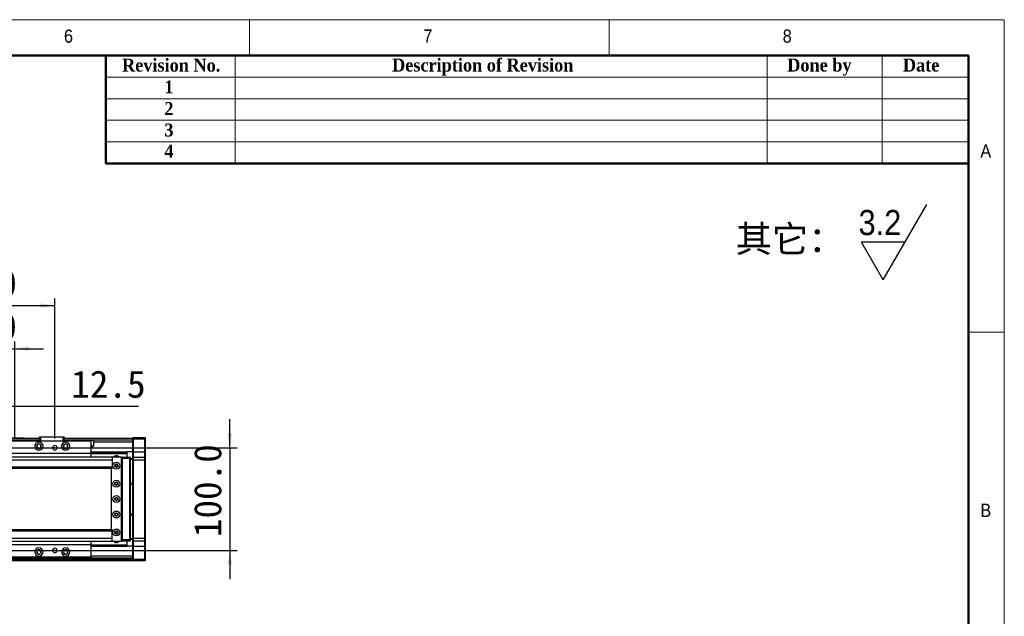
# Model space of a CAD drawing. Header units: millimetres. Extents: x 35 to 2905, y 35 to 2044.
# Tile 7 of 7: x 1946 to 2905, y 1463 to 2044. Entities that reach past the tile are written whole.
import ezdxf

# ---------------------------------------------------------------- set-up
doc = ezdxf.new("R2010")
doc.units = ezdxf.units.MM
doc.header["$LTSCALE"] = 7
doc.layers.add('DIMNS', color=7, linetype='Continuous')
doc.styles.add('SLDTEXTSTYLE0', font='arial.ttf', dxfattribs={"bigfont": 'bigfont'})
doc.styles.add('SLDTEXTSTYLE1', font='Gothic.ttf', dxfattribs={"width": 0.913})
doc.styles.add('SLDTEXTSTYLE2', font='timesbd.ttf', dxfattribs={"width": 0.933})
doc.styles.add('SLDTEXTSTYLE8', font='txt')
doc.dimstyles.new('SLDDIMSTYLE0', dxfattribs={"dimtxt": 26.6, "dimasz": 14, "dimexe": 0, "dimexo": 0.0625, "dimgap": 6.65, "dimtad": 2, "dimdec": 1, "dimrnd": 1e-09, "dimzin": 4, "dimdsep": 46, "dimtxsty": 'SLDTEXTSTYLE8', "dimsah": 1, "dimcen": 0.09, "dimadec": 0, "dimazin": 1, "dimtfac": 1, "dimtdec": 1, "dimtofl": 0, "dimtmove": 0, "dimatfit": 3, "dimfxl": 0, "dimfrac": 2, "dimtolj": 1, "dimtzin": 12, "dimarcsym": 0})
doc.dimstyles.new('SLDDIMSTYLE1', dxfattribs={"dimtxt": 26.6, "dimasz": 14, "dimexe": 0, "dimexo": 0.0625, "dimgap": 6.65, "dimtad": 2, "dimdec": 1, "dimrnd": 1e-09, "dimzin": 4, "dimdsep": 46, "dimtxsty": 'SLDTEXTSTYLE8', "dimsah": 1, "dimcen": 0.09, "dimadec": 0, "dimazin": 1, "dimtfac": 1, "dimtdec": 1, "dimtmove": 0, "dimatfit": 0, "dimfxl": 0, "dimfrac": 2, "dimtolj": 1, "dimtzin": 12, "dimarcsym": 0})
doc.dimstyles.new('SLDDIMSTYLE3', dxfattribs={"dimtxt": 26.6, "dimasz": 14, "dimexe": 0, "dimexo": 0.0625, "dimgap": 6.65, "dimtad": 2, "dimdec": 1, "dimrnd": 1e-09, "dimzin": 12, "dimdsep": 46, "dimtxsty": 'SLDTEXTSTYLE8', "dimsah": 1, "dimcen": 0.09, "dimadec": 0, "dimazin": 3, "dimtfac": 1, "dimtdec": 1, "dimtmove": 0, "dimatfit": 0, "dimfxl": 0, "dimfrac": 2, "dimtolj": 1, "dimtzin": 12, "dimarcsym": 0})

# ---------------------------------------------------------------- blocks, each defined once
blk = doc.blocks.new('SW_SFSYMBOL_0')
at = {"layer": 'DIMNS', "color": 0}
for p, q in [((24.02, -36.75), (66.46, 36.75)), ((24.02, -36.75), (2.81, 0)), ((45.24, 0), (2.81, 0))]:
    blk.add_line(p, q, dxfattribs=at)
at = {"layer": 'DIMNS', "color": 0, "insert": (0, 31.29), "char_height": 24.5, "attachment_point": 1, "style": 'SLDTEXTSTYLE1'}
blk.add_mtext('3.2', dxfattribs=at)
blk = doc.blocks.new('_D_24')
at = {"layer": 'DIMNS'}
for p, q in [((2150.7, 1626.98), (2150.7, 1654.98)), ((549.14, 1626.98), (2157.7, 1626.98)), ((2150.7, 1626.98), (2150.7, 1526.98)), ((549.14, 1526.98), (2157.7, 1526.98)), ((2150.7, 1526.98), (2150.7, 1498.98))]:
    blk.add_line(p, q, dxfattribs=at)
for points in [[(2150.7, 1626.98), (2152.8, 1640.98), (2148.6, 1640.98)], [(2150.7, 1526.98), (2148.6, 1512.98), (2152.8, 1512.98)]]:
    blk.add_solid(points, dxfattribs=at)
at = {"layer": 'DIMNS', "insert": (2115.8, 1539.96), "char_height": 26.6, "attachment_point": 1, "rotation": 90, "style": 'SLDTEXTSTYLE8'}
blk.add_mtext('100.0', dxfattribs=at)
blk = doc.blocks.new('_D_29')
at = {"layer": 'DIMNS'}
for p, q in [((1839.25, 1635.87), (1839.25, 1730.48)), ((1941.25, 1635.87), (1941.25, 1730.48)), ((1839.25, 1723.48), (1811.25, 1723.48)), ((1839.25, 1723.48), (1941.25, 1723.48)), ((1941.25, 1723.48), (1969.25, 1723.48))]:
    blk.add_line(p, q, dxfattribs=at)
for points in [[(1839.25, 1723.48), (1825.25, 1725.58), (1825.25, 1721.38)], [(1941.25, 1723.48), (1955.25, 1721.38), (1955.25, 1725.58)]]:
    blk.add_solid(points, dxfattribs=at)
at = {"layer": 'DIMNS', "insert": (1852.8, 1758.39), "char_height": 26.6, "attachment_point": 1, "style": 'SLDTEXTSTYLE8'}
blk.add_mtext('102.0', dxfattribs=at)
blk = doc.blocks.new('_D_30')
at = {"layer": 'DIMNS'}
for p, q in [((1800.25, 1635.87), (1800.25, 1772.48)), ((1800.25, 1765.48), (1980.25, 1765.48)), ((1980.25, 1635.87), (1980.25, 1772.48))]:
    blk.add_line(p, q, dxfattribs=at)
for points in [[(1800.25, 1765.48), (1814.25, 1763.38), (1814.25, 1767.58)], [(1980.25, 1765.48), (1966.25, 1767.58), (1966.25, 1763.38)]]:
    blk.add_solid(points, dxfattribs=at)
at = {"layer": 'DIMNS', "insert": (1852.8, 1800.39), "char_height": 26.6, "attachment_point": 1, "style": 'SLDTEXTSTYLE8'}
blk.add_mtext('180.0', dxfattribs=at)
blk = doc.blocks.new('_D_31')
at = {"layer": 'DIMNS'}
for p, q in [((1877.75, 1635.87), (1877.75, 1674.4)), ((1877.75, 1667.4), (1849.75, 1667.4)), ((1877.75, 1667.4), (1890.25, 1667.4)), ((1890.25, 1667.4), (2061.8, 1667.4))]:
    blk.add_line(p, q, dxfattribs=at)
for points in [[(1877.75, 1667.4), (1863.75, 1669.5), (1863.75, 1665.3)], [(1890.25, 1667.4), (1904.25, 1665.3), (1904.25, 1669.5)]]:
    blk.add_solid(points, dxfattribs=at)
at = {"layer": 'DIMNS', "insert": (1996.27, 1702.3), "char_height": 26.6, "attachment_point": 1, "style": 'SLDTEXTSTYLE8'}
blk.add_mtext('12.5', dxfattribs=at)

msp = doc.modelspace()

# ---------------------------------------------------------------- linework, layer by layer
at = {"color": 7, "linetype": 'Continuous', "lineweight": 18}
for p, q in [((2905, 2044), (35, 2044)), ((2170, 2044), (2170, 2009)), ((2520, 2009), (2520, 2044)), ((2905, 35), (2905, 2044)), ((70, 2009), (2870, 2009)), ((2156, 2009), (2156, 1904)), ((2674, 2009), (2674, 1904)), ((2786, 2009), (2786, 1904)), ((2870, 2009), (2870, 1904)), ((2870, 2009), (2870, 70)), ((2030, 1988), (2870, 1988)), ((2030, 1967), (2870, 1967)), ((2030, 1946), (2870, 1946)), ((2030, 1925), (2870, 1925)), ((2905, 1739.5), (2870, 1739.5))]:
    msp.add_line(p, q, dxfattribs=at)
at = {"color": 7, "linetype": 'Continuous', "lineweight": 50}
for p, q in [((2870, 2009), (70, 2009)), ((2030, 2009), (2030, 1904)), ((2870, 2009), (2870, 70)), ((2870, 1904), (2030, 1904))]:
    msp.add_line(p, q, dxfattribs=at)
at = {"color": 7, "linetype": 'Continuous', "lineweight": 25}
for p, q in [((2015.25, 1633.48), (1765.25, 1633.48)), ((1916.75, 1636.78), (1950.25, 1636.78)), ((1916.75, 1636.58), (1950.25, 1636.58)), ((1916.75, 1636.48), (1965.25, 1636.48)), ((1965.25, 1634.49), (1916.75, 1634.49)), ((1950.25, 1636.78), (1950.25, 1636.58)), ((1950.25, 1636.48), (1950.25, 1636.58)), ((1965.25, 1637.18), (1965.55, 1637.48)), ((1965.25, 1633.48), (1965.25, 1637.18)), ((1966.25, 1637.18), (1965.25, 1637.18)), ((1965.55, 1637.48), (1966.38, 1637.48)), ((1966.25, 1637.18), (1966.38, 1637.48)), ((1966.25, 1637.18), (1966.25, 1633.48)), ((1988.25, 1637.18), (1966.25, 1637.18)), ((1966.38, 1637.48), (1988.13, 1637.48)), ((1988.25, 1637.18), (1988.13, 1637.48)), ((1988.13, 1637.48), (1988.95, 1637.48)), ((1988.25, 1633.48), (1988.25, 1637.18)), ((1989.25, 1637.18), (1988.25, 1637.18)), ((1988.95, 1637.48), (1989.25, 1637.18)), ((1989.25, 1637.18), (1989.25, 1633.48)), ((1989.25, 1636.48), (2056.25, 1636.48)), ((2056.25, 1634.49), (1989.25, 1634.49)), ((2015.25, 1633.48), (2015.25, 1621.48)), ((2056.25, 1632.49), (2017.89, 1632.49)), ((2017.89, 1632.49), (2017.89, 1628.38)), ((2056.25, 1636.68), (2056.55, 1636.98)), ((2056.25, 1635.48), (2056.25, 1636.68)), ((2056.25, 1635.48), (2056.55, 1635.48)), ((2056.25, 1622.98), (2056.25, 1635.48)), ((2056.55, 1636.98), (2056.55, 1635.48)), ((2056.55, 1636.98), (2067.95, 1636.98)), ((2056.55, 1635.48), (2056.55, 1622.98)), ((2067.95, 1635.48), (2056.55, 1635.48)), ((2067.95, 1635.48), (2067.95, 1636.98)), ((2067.95, 1636.98), (2068.25, 1636.68)), ((2067.95, 1622.98), (2067.95, 1635.48)), ((2067.95, 1635.48), (2068.25, 1635.48)), ((2068.25, 1636.68), (2068.25, 1635.48)), ((2068.25, 1635.48), (2068.25, 1622.98)), ((2015.25, 1621.48), (1765.25, 1621.48)), ((1980.25, 1626.98), (1978.15, 1626.98)), ((1980.25, 1626.98), (1982.35, 1626.98)), ((2017.89, 1628.38), (2015.25, 1628.38)), ((2015.25, 1622.99), (2050.25, 1622.99)), ((2015.25, 1622.7), (2050.25, 1622.7)), ((2015.25, 1621.8), (2050.25, 1621.8)), ((2015.25, 1621.5), (2050.25, 1621.5)), ((2015.25, 1621.48), (2015.25, 1617.98)), ((2050.25, 1622.99), (2050.25, 1622.7)), ((2056.25, 1622.99), (2050.25, 1622.99)), ((2050.25, 1622.7), (2050.25, 1621.8)), ((2050.25, 1621.8), (2050.25, 1621.5)), ((2050.25, 1621.5), (2050.25, 1617.98)), ((2056.25, 1622.98), (2056.55, 1622.98)), ((2056.25, 1617.68), (2056.25, 1622.98)), ((2056.55, 1622.98), (2056.55, 1617.98)), ((2056.55, 1622.98), (2067.95, 1622.98)), ((2067.95, 1617.98), (2067.95, 1622.98)), ((2067.95, 1622.98), (2068.25, 1622.98)), ((2068.25, 1622.98), (2068.25, 1617.68)), ((2035.75, 1617.98), (305.25, 1617.98)), ((2036.25, 1614.98), (305.25, 1614.98)), ((2035.75, 1617.98), (2035.25, 1617.48)), ((2035.25, 1617.48), (2035.25, 1617.35)), ((2044.75, 1617.98), (2035.75, 1617.98)), ((2036.25, 1617.35), (2036.25, 1614.98)), ((2036.25, 1614.98), (2036.25, 1607.98)), ((2045.25, 1617.48), (2044.75, 1617.98)), ((2044.75, 1617.98), (2046.25, 1617.98)), ((2046.25, 1617.68), (2045.05, 1617.68)), ((2045.25, 1536.48), (2045.25, 1617.48)), ((2045.75, 1615.98), (2045.25, 1615.98)), ((2045.75, 1537.98), (2045.75, 1615.98)), ((2046.25, 1617.98), (2053.45, 1617.98)), ((2046.25, 1616.48), (2046.25, 1617.98)), ((2053.45, 1616.48), (2046.25, 1616.48)), ((2046.25, 1537.48), (2046.25, 1616.48)), ((2053.45, 1616.48), (2053.45, 1617.98)), ((2053.75, 1617.68), (2053.45, 1617.98)), ((2053.45, 1537.48), (2053.45, 1616.48)), ((2053.75, 1616.48), (2053.45, 1616.48)), ((2053.75, 1617.68), (2053.75, 1616.48)), ((2053.75, 1616.48), (2053.75, 1537.48)), ((2053.75, 1616.48), (2056.25, 1616.48)), ((2056.25, 1615.48), (2053.75, 1615.48)), ((2056.55, 1617.98), (2056.25, 1617.68)), ((2056.25, 1614.98), (2056.25, 1617.68)), ((2056.25, 1538.98), (2056.25, 1614.98)), ((2056.55, 1614.98), (2056.25, 1614.98)), ((2056.55, 1617.98), (2056.55, 1614.98)), ((2056.55, 1617.98), (2067.95, 1617.98)), ((2056.55, 1614.98), (2056.55, 1538.98)), ((2067.95, 1614.98), (2056.55, 1614.98)), ((2067.95, 1614.98), (2067.95, 1617.98)), ((2067.95, 1617.98), (2068.25, 1617.68)), ((2067.95, 1538.98), (2067.95, 1614.98)), ((2067.95, 1614.98), (2068.25, 1614.98)), ((2068.25, 1617.68), (2068.25, 1614.98)), ((2068.25, 1614.98), (2068.25, 1538.98)), ((2036.25, 1607.98), (305.25, 1607.98)), ((305.25, 1606.98), (2036.25, 1606.98)), ((2035.25, 1606.98), (2035.25, 1546.98)), ((2036.25, 1607.98), (2036.25, 1606.98)), ((2041.4, 1609.98), (2039.11, 1609.98)), ((2053.75, 1592.48), (2056.25, 1592.48)), ((2056.25, 1591.48), (2053.75, 1591.48)), ((2053.75, 1562.48), (2056.25, 1562.48)), ((2056.25, 1561.48), (2053.75, 1561.48)), ((2036.25, 1546.98), (305.25, 1546.98)), ((305.25, 1545.98), (2036.25, 1545.98)), ((2036.25, 1545.98), (2036.25, 1546.98)), ((2036.25, 1538.98), (2036.25, 1545.98)), ((2039.11, 1543.98), (2041.4, 1543.98)), ((305.25, 1538.98), (2036.25, 1538.98)), ((305.25, 1535.98), (2035.75, 1535.98)), ((2015.25, 1535.98), (2015.25, 1532.48)), ((2035.25, 1536.62), (2035.25, 1536.48)), ((2035.25, 1536.48), (2035.75, 1535.98)), ((2035.75, 1535.98), (2044.75, 1535.98)), ((2036.25, 1536.62), (2036.25, 1538.98)), ((2044.75, 1535.98), (2045.25, 1536.48)), ((2046.25, 1535.98), (2044.75, 1535.98)), ((2045.05, 1536.28), (2046.25, 1536.28)), ((2045.25, 1537.98), (2045.75, 1537.98)), ((2046.25, 1535.98), (2046.25, 1537.48)), ((2046.25, 1537.48), (2053.45, 1537.48)), ((2053.45, 1535.98), (2046.25, 1535.98)), ((2050.25, 1535.98), (2050.25, 1532.46)), ((2053.45, 1535.98), (2053.45, 1537.48)), ((2053.75, 1537.48), (2053.45, 1537.48)), ((2053.75, 1536.28), (2053.45, 1535.98)), ((2053.75, 1538.48), (2056.25, 1538.48)), ((2053.75, 1537.48), (2053.75, 1536.28)), ((2056.25, 1537.48), (2053.75, 1537.48)), ((2056.25, 1536.28), (2056.25, 1538.98)), ((2056.55, 1538.98), (2056.25, 1538.98)), ((2056.55, 1535.98), (2056.25, 1536.28)), ((2056.25, 1530.98), (2056.25, 1536.28)), ((2056.55, 1538.98), (2056.55, 1535.98)), ((2056.55, 1538.98), (2067.95, 1538.98)), ((2067.95, 1535.98), (2056.55, 1535.98)), ((2056.55, 1535.98), (2056.55, 1530.98)), ((2067.95, 1535.98), (2067.95, 1538.98)), ((2067.95, 1538.98), (2068.25, 1538.98)), ((2067.95, 1535.98), (2068.25, 1536.28)), ((2067.95, 1530.98), (2067.95, 1535.98)), ((2068.25, 1538.98), (2068.25, 1536.28)), ((2068.25, 1536.28), (2068.25, 1530.98)), ((2015.25, 1532.48), (1765.25, 1532.48)), ((1980.25, 1526.98), (1978.15, 1526.98)), ((1980.25, 1526.98), (1982.35, 1526.98)), ((2015.25, 1532.48), (2015.25, 1520.48)), ((2015.25, 1532.46), (2050.25, 1532.46)), ((2015.25, 1532.17), (2050.25, 1532.17)), ((2015.25, 1531.27), (2050.25, 1531.27)), ((2015.25, 1530.98), (2050.25, 1530.98)), ((2050.25, 1532.46), (2050.25, 1532.17)), ((2050.25, 1532.17), (2050.25, 1531.27)), ((2050.25, 1531.27), (2050.25, 1530.98)), ((2056.25, 1530.98), (2050.25, 1530.98)), ((2056.55, 1530.98), (2056.25, 1530.98)), ((2056.25, 1518.48), (2056.25, 1530.98)), ((2056.55, 1530.98), (2067.95, 1530.98)), ((2056.55, 1530.98), (2056.55, 1518.48)), ((2068.25, 1530.98), (2067.95, 1530.98)), ((2067.95, 1518.48), (2067.95, 1530.98)), ((2068.25, 1530.98), (2068.25, 1518.48)), ((2015.25, 1520.48), (1765.25, 1520.48)), ((2056.25, 1519.48), (1900.25, 1519.48)), ((2056.25, 1516.98), (1900.25, 1516.98)), ((2056.55, 1518.48), (2056.25, 1518.48)), ((2056.25, 1517.28), (2056.25, 1518.48)), ((2056.55, 1516.98), (2056.25, 1517.28)), ((2056.25, 1517.28), (2056.25, 1516.98)), ((2056.55, 1518.48), (2056.55, 1516.98)), ((2056.55, 1518.48), (2067.95, 1518.48)), ((2067.95, 1516.98), (2056.55, 1516.98)), ((2067.95, 1516.98), (2067.95, 1518.48)), ((2068.25, 1518.48), (2067.95, 1518.48)), ((2068.25, 1517.28), (2067.95, 1516.98)), ((2068.25, 1518.48), (2068.25, 1517.28))]:
    msp.add_line(p, q, dxfattribs=at)
at = {"color": 8, "linetype": 'Continuous', "lineweight": 25}
for p, q in [((1965.25, 1635.98), (1916.75, 1635.98)), ((2056.25, 1635.98), (1989.25, 1635.98)), ((2056.25, 1517.98), (1900.25, 1517.98)), ((2056.25, 1521.48), (2015.25, 1521.48))]:
    msp.add_line(p, q, dxfattribs=at)
at = {"color": 7, "linetype": 'Continuous', "lineweight": 25, "flags": 128}
msp.add_lwpolyline([(2014.61, 1633.48), (2014.62, 1633.74), (2014.72, 1634.09), (2014.95, 1634.33), (2015.28, 1634.43), (2015.7, 1634.47), (2016.22, 1634.48), (2016.76, 1634.48), (2017.25, 1634.43), (2017.6, 1634.3), (2017.8, 1634.07), (2017.88, 1633.74), (2017.9, 1633.29), (2017.89, 1632.69), (2017.89, 1632.49), (2017.89, 1632.49)], dxfattribs=at)
at = {"color": 7, "linetype": 'Continuous', "lineweight": 25}
for centre, radius in [((2040.25, 1609.48), 3.36), ((2040.25, 1609.48), 1.7), ((2040.25, 1609.48), 1.25), ((2040.25, 1591.98), 3.36), ((2040.25, 1591.98), 1.7), ((2040.25, 1591.98), 1.25), ((2040.25, 1576.98), 3.36), ((2040.25, 1576.98), 1.7), ((2040.25, 1576.98), 1.25), ((2040.25, 1561.98), 3.36), ((2040.25, 1561.98), 1.7), ((2040.25, 1561.98), 1.25), ((2040.25, 1544.48), 3.36), ((2040.25, 1544.48), 1.7), ((2040.25, 1544.48), 1.25)]:
    msp.add_circle(centre, radius, dxfattribs=at)
for centre, radius, start, end in [((1964.75, 1628.49), 4, 0, 180), ((1964.75, 1628.49), 2.25, 0, 180), ((1964.75, 1628.49), 2, 90, 270), ((1964.75, 1628.49), 2, 270, 90), ((1990.75, 1628.49), 4, 0, 180), ((1990.75, 1628.49), 2.25, 0, 180), ((1990.75, 1628.49), 2, 90, 270), ((1990.75, 1628.49), 2, 270, 90), ((1964.75, 1628.49), 4, 180, 0), ((1964.75, 1628.49), 2.25, 180, 0), ((1980.25, 1626.98), 2.1, 0, 180), ((1980.25, 1626.98), 2.1, 180, 0), ((1990.75, 1628.49), 4, 180, 0), ((1990.75, 1628.49), 2.25, 180, 0), ((2040.25, 1615.49), 3.75, 41.71073, 138.28927), ((2040.25, 1538.48), 3.75, 221.71073, 318.28927), ((1964.75, 1525.48), 4, 0, 180), ((1964.75, 1525.48), 4, 180, 0), ((1964.75, 1525.48), 2.25, 0, 180), ((1964.75, 1525.48), 2.25, 180, 0), ((1964.75, 1525.48), 2, 90, 270), ((1964.75, 1525.48), 2, 270, 90), ((1980.25, 1526.98), 2.1, 0, 180), ((1980.25, 1526.98), 2.1, 180, 0), ((1990.75, 1525.48), 4, 0, 180), ((1990.75, 1525.48), 4, 180, 0), ((1990.75, 1525.48), 2.25, 0, 180), ((1990.75, 1525.48), 2.25, 180, 0), ((1990.75, 1525.48), 2, 90, 270), ((1990.75, 1525.48), 2, 270, 90)]:
    msp.add_arc(centre, radius, start, end, dxfattribs=at)
msp.add_open_spline([(2017.89, 1628.38), (2017.55, 1628.19), (2017.05, 1627.9), (2016.52, 1627.56), (2016.25, 1627.5), (2016.08, 1627.54), (2015.85, 1627.66), (2015.57, 1627.82), (2015.35, 1627.95), (2015.25, 1628.01)], degree=3, knots=[0, 0, 0, 0, 0.398913, 0.579535, 0.625853, 0.671806, 0.747322, 0.88569, 1, 1, 1, 1], dxfattribs=at)

# ---------------------------------------------------------------- block references
at = {"layer": 'DIMNS'}
msp.add_blockref('SW_SFSYMBOL_0', (2763.04, 1827.32), dxfattribs=at)

# ---------------------------------------------------------------- texts
at = {"color": 7, "linetype": 'Continuous', "lineweight": 0}
for s, insert, char_height, attachment_point, style in [('6', (1989.17, 2034.52), 12.96, 1, 'SLDTEXTSTYLE1'), ('7', (2339.17, 2034.52), 12.96, 1, 'SLDTEXTSTYLE1'), ('8', (2689.17, 2034.52), 12.96, 1, 'SLDTEXTSTYLE1'), ('Revision No.', (2045.74, 2006.01), 12.6, 1, 'SLDTEXTSTYLE2'), ('Description of Revision', (2397.01, 2006.1), 12.6, 2, 'SLDTEXTSTYLE2'), ('Done by', (2724.88, 2006.1), 12.6, 2, 'SLDTEXTSTYLE2'), ('Date', (2824, 2006.1), 12.6, 2, 'SLDTEXTSTYLE2'), ('1', (2086.96, 1984.85), 12.6, 1, 'SLDTEXTSTYLE2'), ('2', (2086.96, 1963.68), 12.6, 1, 'SLDTEXTSTYLE2'), ('3', (2086.96, 1942.82), 12.6, 1, 'SLDTEXTSTYLE2'), ('4', (2086.96, 1922.31), 12.6, 1, 'SLDTEXTSTYLE2'), ('A', (2881.67, 1922.52), 12.96, 1, 'SLDTEXTSTYLE1'), ('B', (2881.67, 1572.52), 12.96, 1, 'SLDTEXTSTYLE1')]:
    msp.add_mtext(s, dxfattribs=dict(at, insert=insert, char_height=char_height, attachment_point=attachment_point, style=style))
at = {"layer": 'DIMNS', "insert": (2643.32, 1843.39), "char_height": 25.929, "attachment_point": 1, "style": 'SLDTEXTSTYLE0'}
msp.add_mtext('其它：', dxfattribs=at)

# ---------------------------------------------------------------- dimensions: what is measured, and where the dimension line sits
at = {"layer": 'DIMNS'}
for base, p1, p2, dimstyle, picture, middle in [((1980.25, 1765.48), (1800.25, 1626.98), (1980.25, 1626.98), 'SLDDIMSTYLE0', '_D_30', (1895.18, 1765.48)), ((1941.25, 1723.48), (1839.25, 1626.98), (1941.25, 1626.98), 'SLDDIMSTYLE1', '_D_29', (1895.18, 1723.48)), ((1890.25, 1667.4), (1877.75, 1626.98), (1890.25, 1677.93), 'SLDDIMSTYLE3', '_D_31', (2029.04, 1667.4))]:
    dim = msp.add_linear_dim(base=base, p1=p1, p2=p2, dimstyle=dimstyle, dxfattribs=at)
    dim.commit()
    dim.dimension.update_dxf_attribs({"geometry": picture, "text_midpoint": middle, "dimtype": 160})
dim = msp.add_linear_dim(base=(2150.7, 1526.98), p1=(540.25, 1626.98), p2=(540.25, 1526.98), angle=90, dimstyle='SLDDIMSTYLE1', dxfattribs=at)
dim.commit()
dim.dimension.update_dxf_attribs({"geometry": '_D_24', "text_midpoint": (2150.7, 1582.34), "dimtype": 160})

doc.saveas('drawing.dxf')
